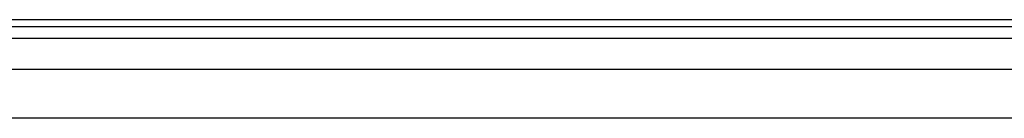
# Model space of a CAD drawing. Header units: inches. Extents: x 0 to 120, y -11 to 78.
# Tile 49 of 90: x 13.52 to 25.1, y 62.07 to 63.22. Entities that reach past the tile are written whole.
import ezdxf

# ---------------------------------------------------------------- set-up
doc = ezdxf.new("R2010")
doc.units = ezdxf.units.IN
doc.header["$LTSCALE"] = 7.213522
doc.header["$MEASUREMENT"] = 0
doc.layers.add('Visible Edges(ANSI)', color=7, linetype='Continuous', lineweight=25)
doc.layers.add('Visible Tangent Edges(ANSI)', color=7, linetype='Continuous', lineweight=25)

msp = doc.modelspace()

# ---------------------------------------------------------------- linework, layer by layer
at = {"layer": 'Visible Edges(ANSI)'}
for p, q in [((34.9023, 63.2241), (6.1604, 63.2241)), ((6.1604, 63.1465), (34.9023, 63.1465)), ((7.2305, 62.6475), (33.8023, 62.6475)), ((33.8023, 62.071), (7.2305, 62.071))]:
    msp.add_line(p, q, dxfattribs=at)
at = {"layer": 'Visible Tangent Edges(ANSI)'}
msp.add_line((6.1604, 63.0103), (34.9023, 63.0103), dxfattribs=at)

doc.saveas('drawing.dxf')
